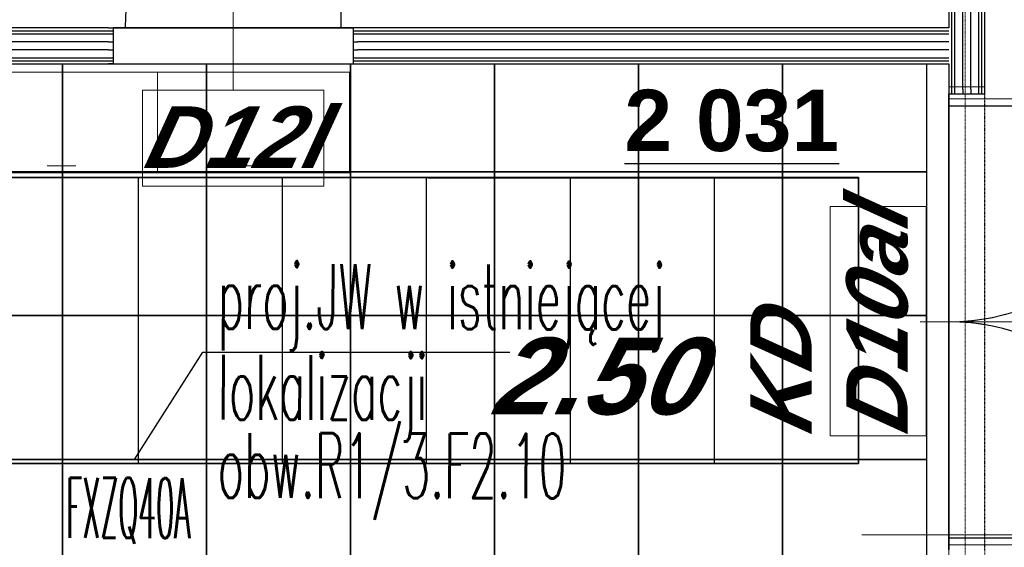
# Model space of a CAD drawing. Header units: millimetres. Extents: x -8838 to 31257, y -6224 to 3754.
# Tile 10 of 185: x -2947 to -2536, y -4635 to -4415. Entities that reach past the tile are written whole.
import ezdxf
from ezdxf.enums import TextEntityAlignment as Align

# ---------------------------------------------------------------- set-up
doc = ezdxf.new("R2010")
doc.units = ezdxf.units.MM
doc.header["$LTSCALE"] = 10
doc.header["$MEASUREMENT"] = 0
for name, pattern in [('rzut 2 pietra$0$ArchiTECH.PC 1. Line Type', [0.004, 0.003, -0.001]), ('rzut 2 pietra$0$ArchiTECH.PC 5. Line Type', [0.0053, 0.003, -0.001, 0.0003, -0.001]), ('rzut 2 pietra$0$ArchiTECH.PC Solid Line Type', [0]), ('SUFIT_2 PIETRO$0$ArchiTECH.PC 1. Line Type', [0.004, 0.003, -0.001]), ('SUFIT_2 PIETRO$0$ArchiTECH.PC Solid Line Type', [0])]:
    doc.linetypes.add(name, pattern=pattern)
doc.layers.get('0').update_dxf_attribs({"linetype": 'CONTINUOUS', "lineweight": 9})
for name, color, linetype, lineweight in [('_Etap_5_klimatyzator_w starej_lokalizacji', 3, 'CONTINUOUS', 30), ('_Etap_5_opis', 7, 'CONTINUOUS', 30), ('IS_ARCH', 254, 'CONTINUOUS', 18)]:
    doc.layers.add(name, color=color, linetype=linetype, lineweight=lineweight)
for name, color, linetype in [('RP5_PODKLAD', 254, 'CONTINUOUS'), ('SUFIT_2 PIETRO$0$nr pom PB', 254, 'CONTINUOUS'), ('SUFIT_2 PIETRO$0$sciany projektowane', 254, 'CONTINUOUS'), ('SUFIT_2 PIETRO$0$SUFIT NOWY 39', 254, 'CONTINUOUS'), ('SUFIT_2 PIETRO$0$TYP SUFITÓW_NOWYCH', 254, 'CONTINUOUS')]:
    doc.layers.add(name, color=color, linetype=linetype)
doc.layers.get('0').freeze()
doc.styles.add('romans1', font='simplex.shx', dxfattribs={"width": 0.8})
doc.styles.add('rzut 2 pietra$0$ArchiTECHStyle4', font='arialbi.ttf', dxfattribs={"oblique": 15, "height": 0.256})
doc.styles.add('SUFIT_2 PIETRO$0$ArchiTECHStyle1', font='arialbi.ttf', dxfattribs={"oblique": 15, "height": 0.32})
doc.styles.add('SUFIT_2 PIETRO$0$ArchiTECHStyle3', font='arialbd.ttf', dxfattribs={"height": 0.384})

# ---------------------------------------------------------------- blocks, each defined once
blk = doc.blocks.new('jw_FXZQ40A')
blk.add_lwpolyline([(0, 0), (60, 0), (60, 60), (0, 60)], close=True)
at = {"color": 7, "style": 'romans1', "width": 0.35}
blk.add_text('FXZQ40A', height=25, rotation=359.9189, dxfattribs=at).set_placement((1.49, 27.37))

msp = doc.modelspace()

# ---------------------------------------------------------------- linework, layer by layer
at = {"layer": '_Etap_5_opis'}
for p, q in [((-2898.76, -4597.94), (-2870.32, -4553.13)), ((-2870.32, -4553.13), (-2742.43, -4553.13))]:
    msp.add_line(p, q, dxfattribs=at)
at = {"layer": 'IS_ARCH', "linetype": 'rzut 2 pietra$0$ArchiTECH.PC 5. Line Type'}
msp.add_line((-2552.53, -3085.97), (-2552.84, -6170.13), dxfattribs=at)
at = {"layer": 'IS_ARCH', "linetype": 'rzut 2 pietra$0$ArchiTECH.PC Solid Line Type'}
for p, q in [((-2559.46, -4092.61), (-2559.46, -4417.94)), ((-2558.21, -4440.5), (-2558.21, -4092.61)), ((-2556.96, -4440.5), (-2556.96, -4092.61)), ((-2553.63, -4440.5), (-2553.63, -4092.61)), ((-2550.3, -4440.5), (-2550.3, -4092.61)), ((-2546.96, -4440.5), (-2546.96, -4092.61)), ((-2545.71, -4440.5), (-2545.71, -4092.61)), ((-2812.66, -4417.94), (-2812.66, -4327.94)), ((-2857.66, -4444.01), (-2857.66, -4374.17)), ((-2544.46, -4440.5), (-2544.46, -4402.68)), ((-2909.66, -4417.94), (-3305.18, -4417.94)), ((-2909.66, -4417.94), (-2907.66, -4417.94)), ((-2907.66, -4417.94), (-2907.66, -4419.19)), ((-2907.66, -4417.94), (-2807.66, -4417.94)), ((-2807.66, -4417.94), (-2907.66, -4417.94)), ((-2807.66, -4417.94), (-2907.66, -4417.94)), ((-2805.66, -4417.94), (-2807.66, -4417.94)), ((-2807.66, -4417.94), (-2807.66, -4419.19)), ((-2559.46, -4417.94), (-2805.66, -4417.94)), ((-3305.18, -4419.19), (-2909.66, -4419.19)), ((-3305.18, -4420.44), (-2909.66, -4420.44)), ((-2909.66, -4419.19), (-2907.66, -4419.19)), ((-2909.66, -4420.44), (-2907.66, -4420.44)), ((-2907.66, -4419.19), (-2907.66, -4420.44)), ((-2907.66, -4420.44), (-2907.66, -4422.94)), ((-2807.66, -4419.19), (-2805.66, -4419.19)), ((-2807.66, -4419.19), (-2807.66, -4420.44)), ((-2807.66, -4420.44), (-2805.66, -4420.44)), ((-2807.66, -4420.44), (-2807.66, -4422.94)), ((-2805.66, -4419.19), (-2559.46, -4419.19)), ((-2805.66, -4420.44), (-2559.46, -4420.44)), ((-2909.66, -4423.77), (-3305.18, -4423.77)), ((-2909.66, -4423.77), (-2907.66, -4423.77)), ((-2907.66, -4422.94), (-2907.66, -4430.44)), ((-2807.66, -4422.94), (-2807.66, -4430.44)), ((-2807.66, -4423.77), (-2805.66, -4423.77)), ((-2559.46, -4423.77), (-2805.66, -4423.77)), ((-2909.66, -4427.11), (-3305.18, -4427.11)), ((-3305.18, -4430.44), (-2909.66, -4430.44)), ((-2909.66, -4427.11), (-2907.66, -4427.11)), ((-2909.66, -4430.44), (-2907.66, -4430.44)), ((-2907.66, -4430.44), (-2907.66, -4431.69)), ((-2807.66, -4427.11), (-2805.66, -4427.11)), ((-2807.66, -4430.44), (-2805.66, -4430.44)), ((-2807.66, -4430.44), (-2807.66, -4431.69)), ((-2559.46, -4427.11), (-2805.66, -4427.11)), ((-2805.66, -4430.44), (-2559.46, -4430.44)), ((-3305.18, -4431.69), (-2909.66, -4431.69)), ((-3305.18, -4432.94), (-2909.66, -4432.94)), ((-2909.66, -4431.69), (-2907.66, -4431.69)), ((-2907.66, -4432.94), (-2909.66, -4432.94)), ((-2907.66, -4431.69), (-2907.66, -4432.94)), ((-2807.66, -4431.69), (-2805.66, -4431.69)), ((-2807.66, -4431.69), (-2807.66, -4432.94)), ((-2807.66, -4432.94), (-2805.66, -4432.94)), ((-2805.66, -4431.69), (-2559.46, -4431.69)), ((-2805.66, -4432.94), (-2559.46, -4432.94)), ((-2559.46, -4432.94), (-2559.46, -4440.5)), ((-2889.23, -4436.44), (-2969.23, -4436.44)), ((-2809.23, -4436.44), (-2889.23, -4436.44)), ((-2889.23, -4436.44), (-2889.23, -4478.44)), ((-2889.23, -4478.44), (-2889.23, -4436.44)), ((-2889.23, -4436.44), (-2889.23, -4436.44)), ((-2809.23, -4478.44), (-2809.23, -4436.44)), ((-2809.23, -4436.44), (-2809.23, -4436.44)), ((-2559.46, -4440.5), (-2559.46, -4442.5)), ((-2559.46, -4442.5), (-2558.21, -4442.5)), ((-2559.46, -4638.5), (-2559.46, -4442.5)), ((-2559.46, -4442.5), (-2559.46, -4638.5)), ((-2559.46, -4638.5), (-2559.46, -4442.5)), ((-2558.21, -4442.5), (-2558.21, -4440.5)), ((-2558.21, -4442.5), (-2556.96, -4442.5)), ((-2556.96, -4442.5), (-2556.96, -4440.5)), ((-2556.96, -4442.5), (-2554.46, -4442.5)), ((-2554.46, -4442.5), (-2546.96, -4442.5)), ((-2553.63, -4440.5), (-2553.63, -4442.5)), ((-2550.3, -4440.5), (-2550.3, -4442.5)), ((-2546.96, -4442.5), (-2546.96, -4440.5)), ((-2546.96, -4442.5), (-2545.71, -4442.5)), ((-2545.71, -4442.5), (-2545.71, -4440.5)), ((-2545.71, -4442.5), (-2544.46, -4442.5)), ((-2544.46, -4442.5), (-2544.46, -4440.5)), ((-2895.48, -4484.01), (-2895.48, -4444.01)), ((-2895.48, -4444.01), (-2819.83, -4444.01)), ((-2819.83, -4444.01), (-2819.83, -4484.01)), ((-2559.46, -4447.5), (-2466.46, -4447.5)), ((-2923.23, -4475.44), (-2935.23, -4475.44)), ((-2843.23, -4475.44), (-2855.23, -4475.44)), ((-2969.23, -4478.44), (-2889.23, -4478.44)), ((-2889.23, -4478.44), (-2809.23, -4478.44)), ((-2819.83, -4484.01), (-2895.48, -4484.01)), ((-2608.93, -4587.98), (-2608.93, -4492.43)), ((-2608.93, -4492.43), (-2568.93, -4492.43)), ((-2568.93, -4492.43), (-2568.93, -4587.98)), ((-2571.46, -4540.5), (-2499.46, -4540.5)), ((-2568.93, -4587.98), (-2608.93, -4587.98)), ((-2458.94, -4629.29), (-2595.69, -4629.29)), ((-2559.46, -4633.5), (-2466.46, -4633.5))]:
    msp.add_line(p, q, dxfattribs=at)
at = {"layer": 'IS_ARCH', "linetype": 'rzut 2 pietra$0$ArchiTECH.PC 1. Line Type'}
for p, q in [((-2907.66, -4417.94), (-2807.66, -4417.94)), ((-2907.66, -4432.94), (-2807.66, -4432.94)), ((-2559.46, -4638.5), (-2559.46, -4442.5)), ((-2544.46, -4638.5), (-2544.46, -4442.5))]:
    msp.add_line(p, q, dxfattribs=at)
at = {"layer": 'IS_ARCH', "linetype": 'rzut 2 pietra$0$ArchiTECH.PC Solid Line Type'}
for centre, radius, start, end in [((-2812.66, -4417.94), 90, 90, 180), ((-2559.46, -4447.5), 93, 270, 0), ((-2559.46, -4633.5), 93, 0, 90)]:
    msp.add_arc(centre, radius, start, end, dxfattribs=at)
at = {"layer": 'RP5_PODKLAD', "color": 253, "ltscale": 3}
for points in [[(-2988.76, -4432.94), (-2928.76, -4432.94), (-2928.76, -4477.94), (-2988.76, -4477.94)], [(-2928.76, -4432.94), (-2868.76, -4432.94), (-2868.76, -4477.94), (-2928.76, -4477.94)], [(-2868.76, -4432.94), (-2808.76, -4432.94), (-2808.76, -4477.94), (-2868.76, -4477.94)], [(-2808.76, -4432.94), (-2748.76, -4432.94), (-2748.76, -4477.94), (-2808.76, -4477.94)], [(-2748.76, -4432.94), (-2688.76, -4432.94), (-2688.76, -4477.94), (-2748.76, -4477.94)], [(-2688.76, -4432.94), (-2628.76, -4432.94), (-2628.76, -4477.94), (-2688.76, -4477.94)], [(-2628.76, -4432.94), (-2568.76, -4432.94), (-2568.76, -4477.94), (-2628.76, -4477.94)], [(-2988.76, -4477.94), (-2928.76, -4477.94), (-2928.76, -4537.94), (-2988.76, -4537.94)], [(-2928.76, -4477.94), (-2868.76, -4477.94), (-2868.76, -4537.94), (-2928.76, -4537.94)], [(-2868.76, -4477.94), (-2808.76, -4477.94), (-2808.76, -4537.94), (-2868.76, -4537.94)], [(-2808.76, -4477.94), (-2748.76, -4477.94), (-2748.76, -4537.94), (-2808.76, -4537.94)], [(-2748.76, -4477.94), (-2688.76, -4477.94), (-2688.76, -4537.94), (-2748.76, -4537.94)], [(-2688.76, -4477.94), (-2628.76, -4477.94), (-2628.76, -4537.94), (-2688.76, -4537.94)], [(-2628.76, -4477.94), (-2568.76, -4477.94), (-2568.76, -4537.94), (-2628.76, -4537.94)], [(-2988.76, -4537.94), (-2928.76, -4537.94), (-2928.76, -4597.94), (-2988.76, -4597.94)], [(-2928.76, -4537.94), (-2868.76, -4537.94), (-2868.76, -4597.94), (-2928.76, -4597.94)], [(-2868.76, -4537.94), (-2808.76, -4537.94), (-2808.76, -4597.94), (-2868.76, -4597.94)], [(-2808.76, -4537.94), (-2748.76, -4537.94), (-2748.76, -4597.94), (-2808.76, -4597.94)], [(-2748.76, -4537.94), (-2688.76, -4537.94), (-2688.76, -4597.94), (-2748.76, -4597.94)], [(-2688.76, -4537.94), (-2628.76, -4537.94), (-2628.76, -4597.94), (-2688.76, -4597.94)], [(-2628.76, -4537.94), (-2568.76, -4537.94), (-2568.76, -4597.94), (-2628.76, -4597.94)], [(-2988.76, -4597.94), (-2928.76, -4597.94), (-2928.76, -4657.94), (-2988.76, -4657.94)], [(-2928.76, -4597.94), (-2868.76, -4597.94), (-2868.76, -4657.94), (-2928.76, -4657.94)], [(-2868.76, -4597.94), (-2808.76, -4597.94), (-2808.76, -4657.94), (-2868.76, -4657.94)], [(-2808.76, -4597.94), (-2748.76, -4597.94), (-2748.76, -4657.94), (-2808.76, -4657.94)], [(-2748.76, -4597.94), (-2688.76, -4597.94), (-2688.76, -4657.94), (-2748.76, -4657.94)], [(-2688.76, -4597.94), (-2628.76, -4597.94), (-2628.76, -4657.94), (-2688.76, -4657.94)], [(-2628.76, -4597.94), (-2568.76, -4597.94), (-2568.76, -4657.94), (-2628.76, -4657.94)]]:
    msp.add_lwpolyline(points, close=True, dxfattribs=at)
at = {"layer": 'SUFIT_2 PIETRO$0$sciany projektowane', "linetype": 'SUFIT_2 PIETRO$0$ArchiTECH.PC Solid Line Type'}
for p, q in [((-2559.46, -4092.61), (-2559.46, -4417.94)), ((-2558.21, -4443.5), (-2558.21, -4092.61)), ((-2556.96, -4443.5), (-2556.96, -4092.61)), ((-2553.63, -4443.5), (-2553.63, -4092.61)), ((-2550.3, -4443.5), (-2550.3, -4092.61)), ((-2546.96, -4443.5), (-2546.96, -4092.61)), ((-2545.71, -4443.5), (-2545.71, -4092.61)), ((-2812.66, -4417.94), (-2812.66, -4327.94)), ((-2544.46, -4443.5), (-2544.46, -4402.68)), ((-2909.66, -4417.94), (-3305.18, -4417.94)), ((-2909.66, -4417.94), (-2907.66, -4417.94)), ((-2907.66, -4417.94), (-2907.66, -4419.19)), ((-2907.66, -4417.94), (-2807.66, -4417.94)), ((-2807.66, -4417.94), (-2907.66, -4417.94)), ((-2807.66, -4417.94), (-2907.66, -4417.94)), ((-2805.66, -4417.94), (-2807.66, -4417.94)), ((-2807.66, -4417.94), (-2807.66, -4419.19)), ((-2559.46, -4417.94), (-2805.66, -4417.94)), ((-3305.18, -4419.19), (-2909.66, -4419.19)), ((-3305.18, -4420.44), (-2909.66, -4420.44)), ((-2909.66, -4419.19), (-2907.66, -4419.19)), ((-2909.66, -4420.44), (-2907.66, -4420.44)), ((-2907.66, -4419.19), (-2907.66, -4420.44)), ((-2907.66, -4420.44), (-2907.66, -4422.94)), ((-2807.66, -4419.19), (-2805.66, -4419.19)), ((-2807.66, -4419.19), (-2807.66, -4420.44)), ((-2807.66, -4420.44), (-2805.66, -4420.44)), ((-2807.66, -4420.44), (-2807.66, -4422.94)), ((-2805.66, -4419.19), (-2559.46, -4419.19)), ((-2805.66, -4420.44), (-2559.46, -4420.44)), ((-2909.66, -4423.77), (-3305.18, -4423.77)), ((-2909.66, -4423.77), (-2907.66, -4423.77)), ((-2907.66, -4422.94), (-2907.66, -4430.44)), ((-2807.66, -4422.94), (-2807.66, -4430.44)), ((-2807.66, -4423.77), (-2805.66, -4423.77)), ((-2559.46, -4423.77), (-2805.66, -4423.77)), ((-2909.66, -4427.11), (-3305.18, -4427.11)), ((-3305.18, -4430.44), (-2909.66, -4430.44)), ((-2909.66, -4427.11), (-2907.66, -4427.11)), ((-2909.66, -4430.44), (-2907.66, -4430.44)), ((-2907.66, -4430.44), (-2907.66, -4431.69)), ((-2807.66, -4427.11), (-2805.66, -4427.11)), ((-2807.66, -4430.44), (-2805.66, -4430.44)), ((-2807.66, -4430.44), (-2807.66, -4431.69)), ((-2559.46, -4427.11), (-2805.66, -4427.11)), ((-2805.66, -4430.44), (-2559.46, -4430.44)), ((-3305.18, -4431.69), (-2909.66, -4431.69)), ((-3305.18, -4432.94), (-2909.66, -4432.94)), ((-2909.66, -4431.69), (-2907.66, -4431.69)), ((-2907.66, -4432.94), (-2909.66, -4432.94)), ((-2907.66, -4431.69), (-2907.66, -4432.94)), ((-2807.66, -4431.69), (-2805.66, -4431.69)), ((-2807.66, -4431.69), (-2807.66, -4432.94)), ((-2807.66, -4432.94), (-2805.66, -4432.94)), ((-2805.66, -4431.69), (-2559.46, -4431.69)), ((-2805.66, -4432.94), (-2559.46, -4432.94)), ((-2559.46, -4432.94), (-2559.46, -4443.5)), ((-2559.46, -4443.5), (-2559.46, -4445.5)), ((-2559.46, -4445.5), (-2558.21, -4445.5)), ((-2559.46, -4635.5), (-2559.46, -4445.5)), ((-2559.46, -4445.5), (-2559.46, -4635.5)), ((-2559.46, -4635.5), (-2559.46, -4445.5)), ((-2558.21, -4445.5), (-2558.21, -4443.5)), ((-2558.21, -4445.5), (-2556.96, -4445.5)), ((-2556.96, -4445.5), (-2556.96, -4443.5)), ((-2556.96, -4445.5), (-2554.46, -4445.5)), ((-2554.46, -4445.5), (-2546.96, -4445.5)), ((-2553.63, -4443.5), (-2553.63, -4445.5)), ((-2550.3, -4443.5), (-2550.3, -4445.5)), ((-2546.96, -4445.5), (-2546.96, -4443.5)), ((-2546.96, -4445.5), (-2545.71, -4445.5)), ((-2545.71, -4445.5), (-2545.71, -4443.5)), ((-2545.71, -4445.5), (-2544.46, -4445.5)), ((-2544.46, -4445.5), (-2544.46, -4443.5)), ((-2559.46, -4450.5), (-2469.46, -4450.5)), ((-2559.46, -4630.5), (-2469.46, -4630.5))]:
    msp.add_line(p, q, dxfattribs=at)
at = {"layer": 'SUFIT_2 PIETRO$0$sciany projektowane', "linetype": 'SUFIT_2 PIETRO$0$ArchiTECH.PC 1. Line Type'}
for p, q in [((-2907.66, -4417.94), (-2807.66, -4417.94)), ((-2907.66, -4432.94), (-2807.66, -4432.94)), ((-2559.46, -4635.5), (-2559.46, -4445.5)), ((-2544.46, -4635.5), (-2544.46, -4445.5))]:
    msp.add_line(p, q, dxfattribs=at)
at = {"layer": 'SUFIT_2 PIETRO$0$sciany projektowane', "linetype": 'SUFIT_2 PIETRO$0$ArchiTECH.PC Solid Line Type'}
for centre, start, end in [((-2812.66, -4417.94), 90, 180), ((-2559.46, -4450.5), 270, 0), ((-2559.46, -4630.5), 0, 90)]:
    msp.add_arc(centre, 90, start, end, dxfattribs=at)
at = {"layer": 'SUFIT_2 PIETRO$0$SUFIT NOWY 39', "linetype": 'SUFIT_2 PIETRO$0$ArchiTECH.PC Solid Line Type'}
for p, q in [((-2597.15, -4480.8), (-3257.15, -4480.15)), ((-2897.15, -4599.51), (-2897.15, -4480.5)), ((-2837.15, -4599.51), (-2837.15, -4480.56)), ((-2777.15, -4599.51), (-2777.15, -4480.62)), ((-2717.15, -4599.51), (-2717.15, -4480.68)), ((-2657.15, -4599.51), (-2657.15, -4480.74)), ((-2597.15, -4599.51), (-2597.15, -4480.8)), ((-2597.15, -4599.51), (-2597.15, -4480.8)), ((-2597.15, -4599.51), (-3257.15, -4599.51)), ((-3257.15, -4599.51), (-2597.15, -4599.51))]:
    msp.add_line(p, q, dxfattribs=at)
at = {"layer": 'SUFIT_2 PIETRO$0$TYP SUFITÓW_NOWYCH', "linetype": 'SUFIT_2 PIETRO$0$ArchiTECH.PC Solid Line Type'}
for p, q in [((-3257.15, -4480.15), (-2597.15, -4480.15)), ((-2597.15, -4480.15), (-2597.15, -4599.51)), ((-2597.15, -4599.51), (-3257.15, -4599.51))]:
    msp.add_line(p, q, dxfattribs=at)

# ---------------------------------------------------------------- block references
at = {"layer": '_Etap_5_klimatyzator_w starej_lokalizacji'}
msp.add_blockref('jw_FXZQ40A', (-2928.76, -4657.94), dxfattribs=at)

# ---------------------------------------------------------------- texts
at = {"layer": '_Etap_5_opis', "style": 'romans1', "width": 0.5}
for s, p in [('proj.JW w istniejącej', (-2864.1, -4543.46)), ('lokalizacji', (-2864.1, -4581.29)), ('obw.R1/3.F2.10', (-2864.1, -4613.9))]:
    msp.add_text(s, height=27, rotation=359.9189, dxfattribs=at).set_placement(p)
at = {"layer": 'IS_ARCH', "style": 'rzut 2 pietra$0$ArchiTECHStyle4', "oblique": 15}
msp.add_text('D12l', height=25.6, dxfattribs=at).set_placement((-2895.48, -4484.01), align=Align.BOTTOM_LEFT)
for s, p in [('D10al', (-2568.93, -4587.98)), ('KD', (-2608.93, -4587.98))]:
    msp.add_text(s, height=25.6, rotation=90, dxfattribs=at).set_placement(p, align=Align.BOTTOM_LEFT)
at = {"layer": 'SUFIT_2 PIETRO$0$nr pom PB', "style": 'SUFIT_2 PIETRO$0$ArchiTECHStyle3'}
msp.add_text('%%u2 031%%u', height=25.6, dxfattribs=at).set_placement((-2694.64, -4477.05), align=Align.BOTTOM_LEFT)
at = {"layer": 'SUFIT_2 PIETRO$0$SUFIT NOWY 39', "style": 'SUFIT_2 PIETRO$0$ArchiTECHStyle1', "oblique": 15}
msp.add_text('2.50', height=32, dxfattribs=at).set_placement((-2749.61, -4588.73), align=Align.BOTTOM_LEFT)

doc.saveas('drawing.dxf')
